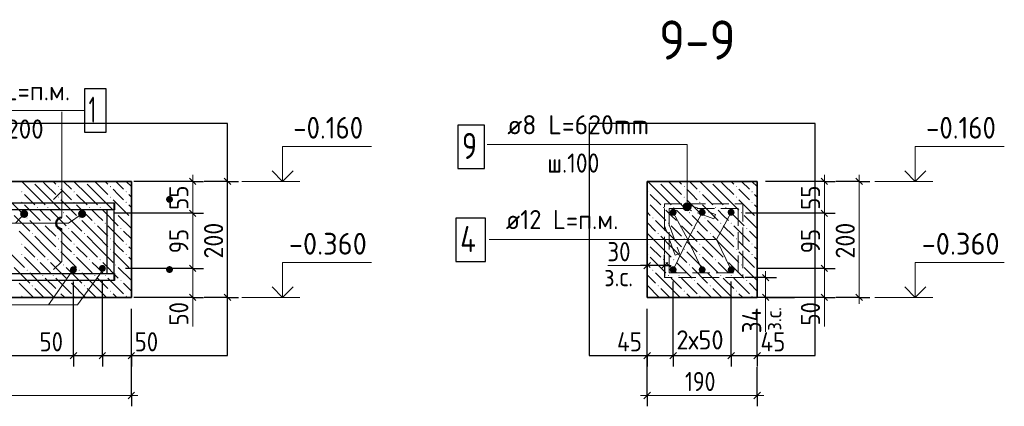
# Model space of a CAD drawing. Header units: millimetres. Extents: x 0 to 50400, y 0 to 35640.
# Tile 27 of 40: x 25931 to 39524, y 11432 to 16764. Entities that reach past the tile are written whole.
import ezdxf

# ---------------------------------------------------------------- set-up
doc = ezdxf.new("R2010")
doc.units = ezdxf.units.MM
doc.linetypes.add('______2', pattern=[324, 240, -84])
for name, color, linetype, lineweight in [('Standard', 7, 'Continuous', 25), ('ДОП Верх по Х', 7, 'Continuous', 25), ('ЖБ Перекрытие верхний уровень', 7, 'Continuous', 35), ('Размерная линия_ общее', 7, 'Continuous', 13), ('Тени', 7, 'Continuous', 13)]:
    doc.layers.add(name, color=color, linetype=linetype, lineweight=lineweight)
for name, color, linetype, lineweight, true_color in [('Обрамление П-обр. равн.', 7, 'Continuous', 25, 0x5f1e0f), ('Поперечное армирование AW фон', 7, '______2', 13, 0xa0a0a0), ('Фоновоя арматура Х1', 7, 'Continuous', 18, 0x656565)]:
    doc.layers.add(name, color=color, linetype=linetype, lineweight=lineweight, true_color=true_color)
doc.styles.add('ISOCPEUR', font='txt')

msp = doc.modelspace()

# ---------------------------------------------------------------- hatches: boundary and pattern name
at = {"layer": 'Standard', "linetype": 'Continuous', "lineweight": 13, "transparency": 33554687}
for points in [[(35192, 14210), (35099, 14210), (35091, 14183)], [(35192, 14210), (35091, 14183), (35199, 14183)], [(35199, 14183), (35091, 14183), (35099, 14156)], [(35172, 14229), (35118, 14229), (35099, 14210)], [(35172, 14229), (35099, 14210), (35192, 14210)], [(35199, 14183), (35099, 14156), (35192, 14156)], [(35192, 14156), (35099, 14156), (35118, 14136)], [(35118, 14229), (35172, 14229), (35145, 14237)], [(35192, 14156), (35118, 14136), (35172, 14136)], [(35172, 14136), (35118, 14136), (35145, 14129)]]:
    msp.add_hatch(color=7, dxfattribs=at).paths.add_polyline_path(points)
at = {"layer": 'ДОП Верх по Х', "linetype": 'Continuous', "lineweight": 25, "transparency": 33554687}
for points in [[(26049, 14086), (26045, 14107), (26033, 14125), (26014, 14138), (25993, 14142), (25972, 14138), (25953, 14125), (25941, 14107), (25937, 14086), (25941, 14064), (25953, 14046), (25972, 14034), (25993, 14030), (26014, 14034), (26033, 14046), (26045, 14064)], [(26849, 14086), (26845, 14107), (26833, 14125), (26814, 14138), (26793, 14142), (26772, 14138), (26753, 14125), (26741, 14107), (26737, 14086), (26741, 14064), (26753, 14046), (26772, 14034), (26793, 14030), (26814, 14034), (26833, 14046), (26845, 14064)]]:
    msp.add_hatch(color=7, dxfattribs=at).paths.add_polyline_path(points)
at = {"layer": 'ЖБ Перекрытие верхний уровень', "linetype": 'Continuous', "lineweight": 18, "transparency": 33554687}
for points in [[(26098, 14533), (26098, 14534), (26113, 14534), (26113, 14533), (26105, 14526)], [(26458, 14461), (26465, 14469), (26473, 14461), (26465, 14454)], [(26818, 14533), (26818, 14534), (26833, 14534), (26833, 14533), (26825, 14526)], [(27178, 14461), (27185, 14469), (27193, 14461), (27185, 14454)], [(34738, 14533), (34738, 14534), (34753, 14534), (34753, 14533), (34745, 14526)], [(35098, 14461), (35105, 14469), (35113, 14461), (35105, 14454)], [(35458, 14533), (35458, 14534), (35473, 14534), (35473, 14533), (35465, 14526)], [(35818, 14461), (35825, 14469), (35833, 14461), (35825, 14454)], [(25954, 14389), (25961, 14397), (25969, 14389), (25961, 14382)], [(26458, 14317), (26465, 14325), (26473, 14317), (26465, 14310)], [(26674, 14389), (26681, 14397), (26689, 14389), (26681, 14382)], [(27178, 14317), (27185, 14325), (27193, 14317), (27185, 14310)], [(27394, 14389), (27401, 14397), (27409, 14389), (27401, 14382)], [(34594, 14389), (34601, 14397), (34609, 14389), (34601, 14382)], [(35098, 14317), (35105, 14325), (35113, 14317), (35105, 14310)], [(35314, 14389), (35321, 14397), (35329, 14389), (35321, 14382)], [(35818, 14317), (35825, 14325), (35833, 14317), (35825, 14310)], [(36034, 14389), (36041, 14397), (36049, 14389), (36041, 14382)], [(25954, 14245), (25961, 14253), (25969, 14245), (25961, 14238)], [(26170, 14173), (26177, 14181), (26185, 14173), (26177, 14166)], [(26314, 14173), (26321, 14181), (26329, 14173), (26321, 14166)], [(26674, 14245), (26681, 14253), (26689, 14245), (26681, 14238)], [(26890, 14173), (26897, 14181), (26905, 14173), (26897, 14166)], [(27034, 14173), (27041, 14181), (27049, 14173), (27041, 14166)], [(27394, 14245), (27401, 14253), (27409, 14245), (27401, 14238)], [(34594, 14245), (34601, 14253), (34609, 14245), (34601, 14238)], [(34810, 14173), (34817, 14181), (34825, 14173), (34817, 14166)], [(34954, 14173), (34961, 14181), (34969, 14173), (34961, 14166)], [(35314, 14245), (35321, 14253), (35329, 14245), (35321, 14238)], [(35530, 14173), (35537, 14181), (35545, 14173), (35537, 14166)], [(35674, 14173), (35681, 14181), (35689, 14173), (35681, 14166)], [(36034, 14245), (36041, 14253), (36049, 14245), (36041, 14238)], [(26026, 14029), (26033, 14037), (26041, 14029), (26033, 14022)], [(26530, 14101), (26537, 14109), (26545, 14101), (26537, 14094)], [(26746, 14029), (26753, 14037), (26761, 14029), (26753, 14022)], [(27250, 14101), (27257, 14109), (27265, 14101), (27257, 14094)], [(27466, 14029), (27473, 14037), (27473, 14022)], [(34666, 14029), (34673, 14037), (34681, 14029), (34673, 14022)], [(35170, 14101), (35177, 14109), (35185, 14101), (35177, 14094)], [(35386, 14029), (35393, 14037), (35401, 14029), (35393, 14022)], [(35890, 14101), (35897, 14109), (35905, 14101), (35897, 14094)], [(36106, 14029), (36113, 14037), (36113, 14022)], [(26242, 13957), (26249, 13965), (26257, 13957), (26249, 13950)], [(26386, 13957), (26393, 13965), (26401, 13957), (26393, 13950)], [(26602, 13885), (26609, 13893), (26617, 13885), (26609, 13878)], [(26962, 13957), (26969, 13965), (26977, 13957), (26969, 13950)], [(27106, 13957), (27113, 13965), (27121, 13957), (27113, 13950)], [(27322, 13885), (27329, 13893), (27337, 13885), (27329, 13878)], [(34882, 13957), (34889, 13965), (34897, 13957), (34889, 13950)], [(35026, 13957), (35033, 13965), (35041, 13957), (35033, 13950)], [(35242, 13885), (35249, 13893), (35257, 13885), (35249, 13878)], [(35602, 13957), (35609, 13965), (35617, 13957), (35609, 13950)], [(35746, 13957), (35753, 13965), (35761, 13957), (35753, 13950)], [(35962, 13885), (35969, 13893), (35977, 13885), (35969, 13878)], [(26098, 13813), (26105, 13821), (26113, 13813), (26105, 13806)], [(26458, 13741), (26465, 13749), (26473, 13741), (26465, 13734)], [(26818, 13813), (26825, 13821), (26833, 13813), (26825, 13806)], [(27178, 13741), (27185, 13749), (27193, 13741), (27185, 13734)], [(34738, 13813), (34745, 13821), (34753, 13813), (34745, 13806)], [(35098, 13741), (35105, 13749), (35113, 13741), (35105, 13734)], [(35458, 13813), (35465, 13821), (35473, 13813), (35465, 13806)], [(35818, 13741), (35825, 13749), (35833, 13741), (35825, 13734)], [(25954, 13669), (25961, 13677), (25969, 13669), (25961, 13662)], [(26458, 13597), (26465, 13605), (26473, 13597), (26465, 13590)], [(26674, 13669), (26681, 13677), (26689, 13669), (26681, 13662)], [(27178, 13597), (27185, 13605), (27193, 13597), (27185, 13590)], [(27394, 13669), (27401, 13677), (27409, 13669), (27401, 13662)], [(34594, 13669), (34601, 13677), (34609, 13669), (34601, 13662)], [(35098, 13597), (35105, 13605), (35113, 13597), (35105, 13590)], [(35314, 13669), (35321, 13677), (35329, 13669), (35321, 13662)], [(35818, 13597), (35825, 13605), (35833, 13597), (35825, 13590)], [(36034, 13669), (36041, 13677), (36049, 13669), (36041, 13662)], [(25954, 13525), (25961, 13533), (25969, 13525), (25961, 13518)], [(26170, 13453), (26177, 13461), (26185, 13453), (26177, 13446)], [(26314, 13453), (26321, 13461), (26329, 13453), (26321, 13446)], [(26674, 13525), (26681, 13533), (26689, 13525), (26681, 13518)], [(26890, 13453), (26897, 13461), (26905, 13453), (26897, 13446)], [(27034, 13453), (27041, 13461), (27049, 13453), (27041, 13446)], [(27394, 13525), (27401, 13533), (27409, 13525), (27401, 13518)], [(34594, 13525), (34601, 13533), (34609, 13525), (34601, 13518)], [(34810, 13453), (34817, 13461), (34825, 13453), (34817, 13446)], [(34954, 13453), (34961, 13461), (34969, 13453), (34961, 13446)], [(35314, 13525), (35321, 13533), (35329, 13525), (35321, 13518)], [(35530, 13453), (35537, 13461), (35545, 13453), (35537, 13446)], [(35674, 13453), (35681, 13461), (35689, 13453), (35681, 13446)], [(36034, 13525), (36041, 13533), (36049, 13525), (36041, 13518)], [(26530, 13381), (26537, 13389), (26545, 13381), (26537, 13374)], [(27250, 13381), (27257, 13389), (27265, 13381), (27257, 13374)], [(35170, 13381), (35177, 13389), (35185, 13381), (35177, 13374)], [(35890, 13381), (35897, 13389), (35905, 13381), (35897, 13374)], [(26026, 13309), (26033, 13317), (26041, 13309), (26033, 13302)], [(26242, 13237), (26249, 13245), (26257, 13237), (26249, 13230)], [(26386, 13237), (26393, 13245), (26401, 13237), (26393, 13230)], [(26746, 13309), (26753, 13317), (26761, 13309), (26753, 13302)], [(26962, 13237), (26969, 13245), (26977, 13237), (26969, 13230)], [(27106, 13237), (27113, 13245), (27121, 13237), (27113, 13230)], [(27466, 13309), (27473, 13317), (27473, 13302)], [(34666, 13309), (34673, 13317), (34681, 13309), (34673, 13302)], [(34882, 13237), (34889, 13245), (34897, 13237), (34889, 13230)], [(35026, 13237), (35033, 13245), (35041, 13237), (35033, 13230)], [(35386, 13309), (35393, 13317), (35401, 13309), (35393, 13302)], [(35602, 13237), (35609, 13245), (35617, 13237), (35609, 13230)], [(35746, 13237), (35753, 13245), (35761, 13237), (35753, 13230)], [(36106, 13309), (36113, 13317), (36113, 13302)], [(26098, 13093), (26105, 13101), (26113, 13093), (26105, 13086)], [(26602, 13165), (26609, 13173), (26617, 13165), (26609, 13158)], [(26818, 13093), (26825, 13101), (26833, 13093), (26825, 13086)], [(27322, 13165), (27329, 13173), (27337, 13165), (27329, 13158)], [(34738, 13093), (34745, 13101), (34753, 13093), (34745, 13086)], [(35242, 13165), (35249, 13173), (35257, 13165), (35249, 13158)], [(35458, 13093), (35465, 13101), (35473, 13093), (35465, 13086)], [(35962, 13165), (35969, 13173), (35977, 13165), (35969, 13158)], [(25954, 12949), (25961, 12957), (25969, 12949), (25961, 12942)], [(26458, 13021), (26465, 13029), (26473, 13021), (26465, 13014)], [(26674, 12949), (26681, 12957), (26689, 12949), (26681, 12942)], [(27178, 13021), (27185, 13029), (27193, 13021), (27185, 13014)], [(27394, 12949), (27401, 12957), (27409, 12949), (27401, 12942)], [(34594, 12949), (34601, 12957), (34609, 12949), (34601, 12942)], [(35098, 13021), (35105, 13029), (35113, 13021), (35105, 13014)], [(35314, 12949), (35321, 12957), (35329, 12949), (35321, 12942)], [(35818, 13021), (35825, 13029), (35833, 13021), (35825, 13014)], [(36034, 12949), (36041, 12957), (36049, 12949), (36041, 12942)]]:
    msp.add_hatch(color=7, dxfattribs=at).paths.add_polyline_path(points, flags=16)
at = {"layer": 'Тени', "linetype": 'Continuous', "lineweight": 13, "transparency": 33554687}
for points in [[(35001, 14107), (34997, 14126), (34987, 14141), (34971, 14152), (34953, 14155), (34935, 14152), (34919, 14141), (34909, 14126), (34905, 14107), (34909, 14089), (34919, 14073), (34935, 14063), (34953, 14059), (34971, 14063), (34987, 14073), (34997, 14089)], [(35401, 14107), (35397, 14126), (35387, 14141), (35371, 14152), (35353, 14155), (35335, 14152), (35319, 14141), (35309, 14126), (35305, 14107), (35309, 14089), (35319, 14073), (35335, 14063), (35353, 14059), (35371, 14063), (35387, 14073), (35397, 14089)], [(35801, 14107), (35797, 14126), (35787, 14141), (35771, 14152), (35753, 14155), (35735, 14152), (35719, 14141), (35709, 14126), (35705, 14107), (35709, 14089), (35719, 14073), (35735, 14063), (35753, 14059), (35771, 14063), (35787, 14073), (35797, 14089)], [(26721, 13315), (26717, 13334), (26707, 13349), (26691, 13360), (26673, 13363), (26655, 13360), (26639, 13349), (26629, 13334), (26625, 13315), (26629, 13297), (26639, 13281), (26655, 13271), (26673, 13267), (26691, 13271), (26707, 13281), (26717, 13297)], [(27121, 13334), (27117, 13352), (27107, 13368), (27091, 13378), (27073, 13382), (27055, 13378), (27039, 13368), (27029, 13352), (27025, 13334), (27029, 13316), (27039, 13300), (27055, 13290), (27073, 13286), (27091, 13290), (27107, 13300), (27117, 13316)], [(35001, 13315), (34997, 13334), (34987, 13349), (34971, 13360), (34953, 13363), (34935, 13360), (34919, 13349), (34909, 13334), (34905, 13315), (34909, 13297), (34919, 13281), (34935, 13271), (34953, 13267), (34971, 13271), (34987, 13281), (34997, 13297)], [(35401, 13315), (35397, 13334), (35387, 13349), (35371, 13360), (35353, 13363), (35335, 13360), (35319, 13349), (35309, 13334), (35305, 13315), (35309, 13297), (35319, 13281), (35335, 13271), (35353, 13267), (35371, 13271), (35387, 13281), (35397, 13297)], [(35801, 13315), (35797, 13334), (35787, 13349), (35771, 13360), (35753, 13363), (35735, 13360), (35719, 13349), (35709, 13334), (35705, 13315), (35709, 13297), (35719, 13281), (35735, 13271), (35753, 13267), (35771, 13271), (35787, 13281), (35797, 13297)]]:
    msp.add_hatch(color=7, dxfattribs=at).paths.add_polyline_path(points)
at = {"layer": 'Фоновоя арматура Х1', "linetype": 'Continuous', "lineweight": 18, "transparency": 33554687}
for points in [[(28048, 14286), (28044, 14304), (28034, 14320), (28018, 14330), (28000, 14334), (27981, 14330), (27966, 14320), (27955, 14304), (27952, 14286), (27955, 14268), (27966, 14252), (27981, 14242), (28000, 14238), (28018, 14242), (28034, 14252), (28044, 14268)], [(28048, 13318), (28044, 13336), (28034, 13352), (28018, 13362), (28000, 13366), (27981, 13362), (27966, 13352), (27955, 13336), (27952, 13318), (27955, 13300), (27966, 13284), (27981, 13274), (28000, 13270), (28018, 13274), (28034, 13284), (28044, 13300)]]:
    msp.add_hatch(color=7, dxfattribs=at).paths.add_polyline_path(points)

# ---------------------------------------------------------------- linework, layer by layer
at = {"layer": 'Standard', "color": 7, "linetype": 'Continuous', "lineweight": 13, "transparency": 33554687}
for p, q in [((29800, 14534), (29000, 14534)), ((38536, 14534), (37736, 14534)), ((26513, 14036), (26513, 14399)), ((35091, 14183), (35091, 14183)), ((35145, 14237), (35145, 14237)), ((35199, 14183), (35199, 14183)), ((35145, 14129), (35145, 14129)), ((35073, 13734), (32411, 13734)), ((35753, 13315), (35553, 13734)), ((26673, 13323), (26331, 12830)), ((34593, 13372), (34049, 13372)), ((27073, 13304), (26731, 12830)), ((28320, 12934), (28320, 12534)), ((29800, 12934), (29000, 12934)), ((36229, 12934), (36229, 12457)), ((37040, 12934), (37040, 12534)), ((38536, 12934), (37736, 12934)), ((26731, 12830), (23537, 12830)), ((26673, 12130), (26193, 12130)), ((26612, 12130), (26212, 12130)), ((27473, 12130), (27873, 12130)), ((34593, 12130), (34193, 12130)), ((36113, 12130), (36593, 12130)), ((36174, 12130), (36574, 12130))]:
    msp.add_line(p, q, dxfattribs=at)
for points in [[(24913, 14036), (24913, 15511), (26824, 15511)], [(26400, 14286), (26513, 14399), (26513, 15495)], [(29560, 14534), (29560, 15014), (30788, 15014)], [(32385, 15042), (35145, 15042), (35145, 14183)], [(38296, 14534), (38296, 15014), (39524, 15014)], [(25993, 14086), (25872, 13956), (24832, 13956)], [(26793, 14086), (26604, 13956), (25804, 13956)], [(32411, 13734), (35553, 13734), (35753, 14107)], [(34953, 14107), (35153, 13734), (35353, 14107)], [(26400, 13318), (26513, 13431), (26513, 13876)], [(35353, 13315), (35153, 13734), (34953, 13315)], [(29560, 12934), (29560, 13414), (30788, 13414)], [(38296, 12934), (38296, 13414), (39524, 13414)]]:
    msp.add_lwpolyline(points, dxfattribs=at)
at = {"layer": 'Standard', "color": 254, "linetype": 'Continuous', "lineweight": -3, "true_color": 0xc4c4ff, "transparency": 33554687}
for points in [[(22273, 12134), (28800, 12134), (28800, 15334), (22273, 15334), (22273, 12134)], [(33793, 12134), (36913, 12134), (36913, 15334), (33793, 15334), (33793, 12134)]]:
    msp.add_lwpolyline(points, dxfattribs=at)
at = {"layer": 'Standard', "color": 7, "linetype": 'Continuous', "lineweight": 35, "transparency": 33554687}
for points in [[(29415, 14679), (29560, 14534), (29706, 14679)], [(38151, 14679), (38296, 14534), (38442, 14679)], [(29415, 13079), (29560, 12934), (29706, 13079)], [(38151, 13079), (38296, 12934), (38442, 13079)]]:
    msp.add_lwpolyline(points, dxfattribs=at)
at = {"layer": 'Standard', "color": 7, "linetype": 'Continuous', "lineweight": 13, "transparency": 33554687}
msp.add_circle((35145, 14183), 54, dxfattribs=at)
at = {"layer": 'Standard', "color": 7, "linetype": 'Continuous', "lineweight": 50, "transparency": 33554687}
msp.add_arc((26513, 13956), 80, 90, 270, dxfattribs=at)
at = {"layer": 'ЖБ Перекрытие верхний уровень', "color": 7, "linetype": 'Continuous', "lineweight": 35, "transparency": 33554687}
for p, q in [((27473, 14534), (23073, 14534)), ((27473, 12934), (27473, 14534)), ((34593, 14534), (34593, 12934)), ((36113, 14534), (34593, 14534)), ((36113, 12934), (36113, 14534)), ((23073, 12934), (27473, 12934)), ((34593, 12934), (36113, 12934))]:
    msp.add_line(p, q, dxfattribs=at)
at = {"layer": 'ЖБ Перекрытие верхний уровень', "color": 9, "linetype": 'Continuous', "lineweight": 18, "true_color": 0xc7c7c7, "transparency": 33554687}
for p, q in [((26141, 14353), (25961, 14534)), ((26141, 14497), (26285, 14353)), ((26285, 14497), (26249, 14534)), ((26285, 14497), (26429, 14353)), ((26393, 14534), (26429, 14497)), ((26573, 14353), (26501, 14425)), ((26537, 14534), (26645, 14425)), ((26861, 14353), (26681, 14534)), ((26861, 14497), (27005, 14353)), ((27005, 14497), (26969, 14534)), ((27005, 14497), (27149, 14353)), ((27113, 14534), (27149, 14497)), ((27293, 14353), (27221, 14425)), ((27257, 14534), (27365, 14425)), ((27473, 14462), (27401, 14534)), ((34781, 14353), (34601, 14534)), ((34781, 14497), (34925, 14353)), ((34925, 14497), (34889, 14534)), ((34925, 14497), (35069, 14353)), ((35033, 14534), (35069, 14497)), ((35213, 14353), (35141, 14425)), ((35177, 14534), (35285, 14425)), ((35501, 14353), (35321, 14534)), ((35501, 14497), (35645, 14353)), ((35645, 14497), (35609, 14534)), ((35645, 14497), (35789, 14353)), ((35753, 14534), (35789, 14497)), ((35933, 14353), (35861, 14425)), ((35897, 14534), (36005, 14425)), ((36113, 14462), (36041, 14534)), ((25781, 14281), (25997, 14065)), ((25997, 14353), (26141, 14209)), ((26141, 14353), (26285, 14209)), ((26285, 14353), (26501, 14137)), ((26501, 14281), (26717, 14065)), ((26645, 14281), (26573, 14353)), ((26717, 14353), (26861, 14209)), ((26861, 14353), (27005, 14209)), ((27005, 14353), (27221, 14137)), ((27221, 14281), (27437, 14065)), ((27365, 14281), (27293, 14353)), ((27437, 14353), (27473, 14318)), ((34637, 14353), (34781, 14209)), ((34781, 14353), (34925, 14209)), ((34925, 14353), (35141, 14137)), ((35141, 14281), (35357, 14065)), ((35285, 14281), (35213, 14353)), ((35357, 14353), (35501, 14209)), ((35501, 14353), (35645, 14209)), ((35645, 14353), (35861, 14137)), ((35861, 14281), (36077, 14065)), ((36005, 14281), (35933, 14353)), ((36077, 14353), (36113, 14318)), ((25997, 14209), (26213, 13993)), ((26285, 14065), (26213, 14137)), ((26357, 14137), (26573, 13921)), ((26717, 14209), (26933, 13993)), ((27005, 14065), (26933, 14137)), ((27077, 14137), (27293, 13921)), ((27437, 14209), (27473, 14174)), ((34637, 14209), (34853, 13993)), ((34925, 14065), (34853, 14137)), ((34997, 14137), (35213, 13921)), ((35357, 14209), (35573, 13993)), ((35645, 14065), (35573, 14137)), ((35717, 14137), (35933, 13921)), ((36077, 14209), (36113, 14174)), ((25853, 14065), (26069, 13849)), ((26357, 13993), (26285, 14065)), ((26573, 14065), (26789, 13849)), ((27077, 13993), (27005, 14065)), ((27293, 14065), (27473, 13886)), ((34593, 14110), (34637, 14065)), ((34997, 13993), (34925, 14065)), ((35213, 14065), (35429, 13849)), ((35717, 13993), (35645, 14065)), ((35933, 14065), (36113, 13886)), ((26285, 13777), (26069, 13993)), ((26285, 13921), (26429, 13777)), ((26429, 13921), (26645, 13705)), ((27005, 13777), (26789, 13993)), ((27005, 13921), (27149, 13777)), ((27149, 13921), (27365, 13705)), ((34593, 13966), (34709, 13849)), ((34925, 13777), (34709, 13993)), ((34925, 13921), (35069, 13777)), ((35069, 13921), (35285, 13705)), ((35645, 13777), (35429, 13993)), ((35645, 13921), (35789, 13777)), ((35789, 13921), (36005, 13705)), ((26141, 13633), (25925, 13849)), ((26141, 13777), (26285, 13633)), ((26285, 13777), (26429, 13633)), ((26861, 13633), (26645, 13849)), ((26861, 13777), (27005, 13633)), ((27005, 13777), (27149, 13633)), ((27473, 13742), (27365, 13849)), ((34781, 13633), (34593, 13822)), ((34781, 13777), (34925, 13633)), ((34925, 13777), (35069, 13633)), ((35501, 13633), (35285, 13849)), ((35501, 13777), (35645, 13633)), ((35645, 13777), (35789, 13633)), ((36113, 13742), (36005, 13849)), ((25997, 13633), (26141, 13489)), ((26141, 13633), (26285, 13489)), ((26285, 13633), (26501, 13417)), ((26573, 13633), (26501, 13705)), ((26645, 13561), (26573, 13633)), ((26717, 13633), (26861, 13489)), ((26861, 13633), (27005, 13489)), ((27005, 13633), (27221, 13417)), ((27293, 13633), (27221, 13705)), ((27365, 13561), (27293, 13633)), ((27437, 13633), (27473, 13598)), ((34637, 13633), (34781, 13489)), ((34781, 13633), (34925, 13489)), ((34925, 13633), (35141, 13417)), ((35213, 13633), (35141, 13705)), ((35285, 13561), (35213, 13633)), ((35357, 13633), (35501, 13489)), ((35501, 13633), (35645, 13489)), ((35645, 13633), (35861, 13417)), ((35933, 13633), (35861, 13705)), ((36005, 13561), (35933, 13633)), ((36077, 13633), (36113, 13598)), ((25781, 13561), (25997, 13345)), ((25997, 13489), (26213, 13273)), ((26501, 13561), (26717, 13345)), ((26717, 13489), (26933, 13273)), ((27221, 13561), (27437, 13345)), ((27437, 13489), (27473, 13454)), ((34637, 13489), (34853, 13273)), ((35141, 13561), (35357, 13345)), ((35357, 13489), (35573, 13273)), ((35861, 13561), (36077, 13345)), ((36077, 13489), (36113, 13454)), ((25853, 13345), (26069, 13129)), ((26285, 13345), (26213, 13417)), ((26357, 13273), (26285, 13345)), ((26357, 13417), (26573, 13201)), ((26573, 13345), (26789, 13129)), ((27005, 13345), (26933, 13417)), ((27077, 13273), (27005, 13345)), ((27077, 13417), (27293, 13201)), ((27293, 13345), (27473, 13166)), ((34593, 13390), (34637, 13345)), ((34925, 13345), (34853, 13417)), ((34997, 13273), (34925, 13345)), ((34997, 13417), (35213, 13201)), ((35213, 13345), (35429, 13129)), ((35645, 13345), (35573, 13417)), ((35717, 13273), (35645, 13345)), ((35717, 13417), (35933, 13201)), ((35933, 13345), (36113, 13166)), ((26285, 13057), (26069, 13273)), ((26285, 13201), (26429, 13057)), ((26429, 13201), (26645, 12985)), ((27005, 13057), (26789, 13273)), ((27005, 13201), (27149, 13057)), ((27149, 13201), (27365, 12985)), ((34593, 13246), (34709, 13129)), ((34925, 13057), (34709, 13273)), ((34925, 13201), (35069, 13057)), ((35069, 13201), (35285, 12985)), ((35645, 13057), (35429, 13273)), ((35645, 13201), (35789, 13057)), ((35789, 13201), (36005, 12985)), ((26121, 12934), (25925, 13129)), ((26141, 13057), (26265, 12934)), ((26285, 13057), (26409, 12934)), ((26841, 12934), (26645, 13129)), ((26861, 13057), (26985, 12934)), ((27005, 13057), (27129, 12934)), ((27473, 13022), (27365, 13129)), ((34761, 12934), (34593, 13102)), ((34781, 13057), (34905, 12934)), ((34925, 13057), (35049, 12934)), ((35481, 12934), (35285, 13129)), ((35501, 13057), (35625, 12934)), ((35645, 13057), (35769, 12934)), ((36113, 13022), (36005, 13129)), ((26553, 12934), (26501, 12985)), ((27273, 12934), (27221, 12985)), ((35193, 12934), (35141, 12985)), ((35913, 12934), (35861, 12985))]:
    msp.add_line(p, q, dxfattribs=at)
at = {"layer": 'Обрамление П-обр. равн.', "color": 38, "linetype": 'Continuous', "lineweight": 25, "true_color": 0x5f1e0f, "transparency": 33554687}
for points in [[(23305, 14238), (27233, 14238), (27233, 13166), (23305, 13166), (23305, 13262), (27137, 13262), (27137, 14142), (23305, 14142), (23305, 14238)], [(27241, 14142), (23409, 14142), (23409, 13262), (27241, 13262), (27241, 13166), (23313, 13166), (23313, 14238), (27241, 14238), (27241, 14142)]]:
    msp.add_lwpolyline(points, dxfattribs=at)
at = {"layer": 'Поперечное армирование AW фон', "color": 7, "linetype": 'Continuous', "lineweight": 25, "transparency": 33554687}
msp.add_lwpolyline([(31978, 14711), (32350, 14711), (32350, 15311), (31978, 15311), (31978, 14711)], dxfattribs=at)
at = {"layer": 'Поперечное армирование AW фон', "color": 253, "linetype": '______2', "lineweight": 13, "true_color": 0xa0a0a0, "transparency": 33554687}
msp.add_lwpolyline([(34980, 13518), (34833, 13922), (34833, 14223), (35913, 14223), (35913, 13207), (34833, 13207), (34833, 14223), (35134, 14223), (35537, 14076), (35516, 14016), (35123, 14159), (34897, 14159), (34897, 13271), (35849, 13271), (35849, 14159), (34897, 14159), (34897, 13933), (35040, 13540), (34980, 13518)], dxfattribs=at)
at = {"layer": 'Размерная линия_ общее', "color": 7, "linetype": 'Continuous', "lineweight": 25, "transparency": 33554687}
for p, q in [((28275, 14579), (28365, 14489)), ((28755, 14579), (28845, 14489)), ((36995, 14579), (37085, 14489)), ((37475, 14579), (37565, 14489)), ((28275, 14139), (28365, 14049)), ((36995, 14139), (37085, 14049)), ((28275, 13379), (28365, 13289)), ((34638, 13417), (34548, 13327)), ((34878, 13417), (34788, 13327)), ((36995, 13379), (37085, 13289)), ((36184, 13252), (36274, 13162)), ((28275, 12979), (28365, 12889)), ((28755, 12979), (28845, 12889)), ((36184, 12979), (36274, 12889)), ((36995, 12979), (37085, 12889)), ((37475, 12979), (37565, 12889)), ((26718, 12175), (26628, 12085)), ((27118, 12175), (27028, 12085)), ((27518, 12175), (27428, 12085)), ((34548, 12085), (34638, 12175)), ((34908, 12085), (34998, 12175)), ((35708, 12085), (35798, 12175)), ((36068, 12085), (36158, 12175)), ((27428, 11537), (27518, 11627)), ((34548, 11537), (34638, 11627)), ((36068, 11537), (36158, 11627))]:
    msp.add_line(p, q, dxfattribs=at)
at = {"layer": 'Размерная линия_ общее', "color": 7, "linetype": 'Continuous', "lineweight": 13, "transparency": 33554687}
for p, q in [((28320, 14534), (28320, 14624)), ((28800, 14534), (28800, 14624)), ((37040, 14534), (37040, 14624)), ((37520, 14534), (37520, 14624)), ((28320, 14534), (28320, 14094)), ((37040, 14534), (37040, 14094)), ((28320, 13334), (28320, 12934)), ((37040, 13334), (37040, 12934)), ((36229, 13207), (36229, 13297)), ((36229, 13207), (36229, 12934)), ((28320, 12934), (28320, 12844)), ((28800, 12934), (28800, 12844)), ((36229, 12934), (36229, 12844)), ((37040, 12934), (37040, 12844)), ((37520, 12934), (37520, 12844)), ((26673, 12130), (26583, 12130)), ((27073, 12130), (26673, 12130)), ((27473, 12130), (27073, 12130)), ((27473, 12130), (27563, 12130)), ((34593, 12130), (34503, 12130)), ((34593, 12130), (34953, 12130)), ((34953, 12130), (35753, 12130)), ((35753, 12130), (36113, 12130)), ((36113, 12130), (36203, 12130)), ((23073, 11582), (27473, 11582)), ((27473, 11582), (27563, 11582)), ((34593, 11582), (34503, 11582)), ((34593, 11582), (36113, 11582)), ((36113, 11582), (36203, 11582))]:
    msp.add_line(p, q, dxfattribs=at)
at = {"layer": 'Размерная линия_ общее', "color": 253, "linetype": 'Continuous', "lineweight": -3, "true_color": 0xa0a0a0, "transparency": 33554687}
for p, q in [((28320, 14534), (27509, 14534)), ((28320, 14534), (28170, 14534)), ((28320, 14534), (28470, 14534)), ((28800, 14534), (28480, 14534)), ((28800, 14534), (28650, 14534)), ((28800, 14534), (28950, 14534)), ((37040, 14534), (36229, 14534)), ((37040, 14534), (36890, 14534)), ((37040, 14534), (37190, 14534)), ((37520, 14534), (37200, 14534)), ((37520, 14534), (37370, 14534)), ((37520, 14534), (37670, 14534)), ((28320, 14094), (28170, 14094)), ((28320, 14094), (28470, 14094)), ((37040, 14094), (36890, 14094)), ((37040, 14094), (37190, 14094)), ((34593, 13372), (34593, 13522)), ((34833, 13372), (34833, 13522)), ((28320, 13334), (28170, 13334)), ((28320, 13334), (28470, 13334)), ((34593, 13372), (34593, 13222)), ((34833, 13372), (34833, 13222)), ((37040, 13334), (36890, 13334)), ((37040, 13334), (37190, 13334)), ((36229, 13207), (35949, 13207)), ((36229, 13207), (36079, 13207)), ((36229, 13207), (36379, 13207)), ((28320, 12934), (28170, 12934)), ((28320, 12934), (28470, 12934)), ((28800, 12934), (28480, 12934)), ((28800, 12934), (28650, 12934)), ((28800, 12934), (28950, 12934)), ((36229, 12934), (36079, 12934)), ((36229, 12934), (36379, 12934)), ((37040, 12934), (36890, 12934)), ((37040, 12934), (37190, 12934)), ((37520, 12934), (37200, 12934)), ((37520, 12934), (37370, 12934)), ((37520, 12934), (37670, 12934)), ((27473, 11582), (27473, 12774)), ((34593, 11582), (34593, 12774)), ((26673, 12130), (26673, 12280)), ((27073, 12130), (27073, 12280)), ((27473, 12130), (27473, 12280)), ((34593, 12130), (34593, 12280)), ((34953, 12130), (34953, 12280)), ((35753, 12130), (35753, 12280)), ((36113, 12130), (36113, 12280)), ((26673, 12130), (26673, 11980)), ((27073, 12130), (27073, 11980)), ((27473, 12130), (27473, 11980)), ((34593, 12130), (34593, 11980)), ((34953, 12130), (34953, 11980)), ((35753, 12130), (35753, 11980)), ((36113, 12130), (36113, 11980)), ((36113, 11582), (36113, 11970)), ((27473, 11582), (27473, 11732)), ((34593, 11582), (34593, 11732)), ((36113, 11582), (36113, 11732)), ((27473, 11582), (27473, 11432)), ((34593, 11582), (34593, 11432)), ((36113, 11582), (36113, 11432))]:
    msp.add_line(p, q, dxfattribs=at)
at = {"layer": 'Размерная линия_ общее', "color": 7, "linetype": 'Continuous', "lineweight": -3, "transparency": 33554687}
for p, q in [((34593, 13372), (34503, 13372)), ((34833, 13372), (34593, 13372)), ((34833, 13372), (34923, 13372))]:
    msp.add_line(p, q, dxfattribs=at)
at = {"layer": 'Размерная линия_ общее', "color": 7, "linetype": 'Continuous', "lineweight": 13, "transparency": 33554687}
for points in [[(28800, 14534), (28800, 13386), (28800, 13386), (28800, 12934)], [(37520, 14534), (37520, 13419), (37520, 13419), (37520, 12934)], [(28320, 14094), (28320, 14056), (28320, 14056), (28320, 13334)], [(37040, 14094), (37040, 14086), (37040, 14086), (37040, 13334)]]:
    msp.add_lwpolyline(points, dxfattribs=at)
at = {"layer": 'Размерная линия_ общее', "color": 253, "linetype": 'Continuous', "lineweight": -3, "true_color": 0xa0a0a0, "transparency": 33554687}
for points in [[(28320, 14094), (28300, 14094), (28300, 14094), (28300, 14094), (28300, 14094), (27233, 14094)], [(37040, 14094), (37020, 14094), (37020, 14094), (37020, 14094), (37020, 14094), (35953, 14094)], [(28320, 13334), (28300, 13334), (28300, 13334), (27393, 13334)], [(37040, 13334), (37020, 13334), (37020, 13334), (36113, 13334)], [(26673, 12130), (26673, 12151), (26673, 12151), (26673, 13155)], [(27073, 12130), (27073, 12151), (27073, 12151), (27073, 13174)], [(34953, 12130), (34953, 12151), (34953, 12151), (34953, 12176), (34953, 12176), (34953, 13155)], [(35753, 12130), (35753, 12151), (35753, 12151), (35753, 13155)], [(28320, 12934), (28300, 12934), (28300, 12934), (27509, 12934)], [(37040, 12934), (37020, 12934), (37020, 12934), (36229, 12934)], [(36229, 12934), (36535, 12934), (36535, 12934), (36627, 12934)], [(27473, 12130), (27473, 12151), (27473, 12151), (27473, 12774)], [(34593, 12130), (34593, 12151), (34593, 12151), (34593, 12165), (34593, 12165), (34593, 12774)], [(36113, 12130), (36113, 12151), (36113, 12151), (36113, 12774)]]:
    msp.add_lwpolyline(points, dxfattribs=at)
at = {"layer": 'Тени', "color": 7, "linetype": 'Continuous', "lineweight": 25, "transparency": 33554687}
msp.add_lwpolyline([(31953, 13427), (32361, 13427), (32361, 14027), (31953, 14027), (31953, 13427)], dxfattribs=at)
at = {"layer": 'Фоновоя арматура Х1', "color": 7, "linetype": 'Continuous', "lineweight": 25, "transparency": 33554687}
msp.add_lwpolyline([(26824, 15211), (27124, 15211), (27124, 15811), (26824, 15811), (26824, 15211)], dxfattribs=at)

# ---------------------------------------------------------------- texts
at = {"layer": 'Standard', "color": 7, "linetype": 'Continuous', "lineweight": 50, "transparency": 33554687, "insert": (34757, 16214), "char_height": 540, "width": 1379.43, "attachment_point": 7, "style": 'ISOCPEUR'}
msp.add_mtext('\\W0.91;9-9', dxfattribs=at)
at = {"layer": 'Standard', "color": 7, "linetype": 'Continuous', "lineweight": 25, "transparency": 33554687, "char_height": 300, "attachment_point": 7, "style": 'ISOCPEUR'}
for s, insert, width in [('\\W0.90;-0.160', (29708, 15124), 1214.13), ('\\W0.90;-0.160', (38444, 15124), 1214.13), ('\\W0.95;-0.360', (29648, 13524), 1281.44), ('\\W0.95;-0.360', (38384, 13524), 1281.44)]:
    msp.add_mtext(s, dxfattribs=dict(at, insert=insert, width=width))
at = {"layer": 'Поперечное армирование AW фон', "color": 7, "linetype": 'Continuous', "lineweight": 13, "transparency": 33554687, "attachment_point": 7, "style": 'ISOCPEUR'}
for s, insert, char_height, width in [('\\W0.98;ø8 L=620mm ', (32663, 15183), 264, 2266.23), ('\\W0.78;9', (32038, 14843), 360, 391.69)]:
    msp.add_mtext(s, dxfattribs=dict(at, insert=insert, char_height=char_height, width=width))
at = {"layer": 'Поперечное армирование AW фон', "color": 7, "linetype": '______2', "lineweight": 13, "transparency": 33554687, "insert": (33214, 14655), "char_height": 264, "width": 1095.47, "attachment_point": 7, "style": 'ISOCPEUR'}
msp.add_mtext('\\W0.90;ш.100 ', dxfattribs=at)
at = {"layer": 'Размерная линия_ общее', "color": 7, "linetype": 'Continuous', "lineweight": 25, "transparency": 33554687, "char_height": 264, "attachment_point": 7, "rotation": 90, "style": 'ISOCPEUR'}
for s, insert, width in [('\\W0.87;55', (28260, 14142), 484.71), ('\\W0.87;55', (36980, 14142), 484.71), ('\\W0.87;95', (28260, 13542), 484.71), ('\\W0.91;200', (28740, 13470), 674.38), ('\\W0.87;95', (36980, 13542), 484.71), ('\\W0.91;200', (37460, 13470), 674.38), ('\\W0.87;50', (28260, 12546), 484.72), ('\\W0.88;34', (36169, 12439), 512.16), ('\\W0.87;50', (36980, 12546), 484.72)]:
    msp.add_mtext(s, dxfattribs=dict(at, insert=insert, width=width))
at = {"layer": 'Размерная линия_ общее', "color": 7, "linetype": 'Continuous', "lineweight": 25, "transparency": 33554687, "char_height": 264, "attachment_point": 7, "style": 'ISOCPEUR'}
for s, insert, width in [('\\W0.87;30', (34045, 13432), 484.71), ('\\W0.90;з.с.', (34001, 13087), 607.12), ('\\W0.87;50', (26205, 12190), 484.71), ('\\W0.87;50', (27518, 12190), 484.72), ('\\W0.88;45', (34178, 12190), 512.16), ('\\W0.93;2х50', (34997, 12216), 861.71), ('\\W0.88;45', (36158, 12190), 512.17), ('\\W0.83;190', (35115, 11642), 610.29)]:
    msp.add_mtext(s, dxfattribs=dict(at, insert=insert, width=width))
at = {"layer": 'Размерная линия_ общее', "color": 7, "linetype": 'Continuous', "lineweight": 18, "transparency": 33554687, "insert": (36446, 12476), "char_height": 216, "width": 496.74, "attachment_point": 7, "rotation": 90, "style": 'ISOCPEUR'}
msp.add_mtext('\\W0.90;з.с.', dxfattribs=at)
at = {"layer": 'Тени', "color": 7, "linetype": 'Continuous', "lineweight": 13, "transparency": 33554687, "attachment_point": 7, "style": 'ISOCPEUR'}
for s, insert, char_height, width in [('\\W0.94;ø12 L=п.м. ', (32643, 13875), 264, 1918.98), ('\\W0.80;4', (32013, 13559), 360, 431.81)]:
    msp.add_mtext(s, dxfattribs=dict(at, insert=insert, char_height=char_height, width=width))
at = {"layer": 'Фоновоя арматура Х1', "color": 7, "linetype": 'Continuous', "lineweight": 13, "transparency": 33554687, "attachment_point": 7, "style": 'ISOCPEUR'}
for s, insert, char_height, width in [('\\W0.94;ø12 L=п.м. ', (25073, 15652), 264, 1918.97), ('\\W0.56;1', (26884, 15343), 360, 279.99), ('\\W0.95;ш.200 ', (25456, 15124), 264, 1154.56)]:
    msp.add_mtext(s, dxfattribs=dict(at, insert=insert, char_height=char_height, width=width))

doc.saveas('drawing.dxf')
